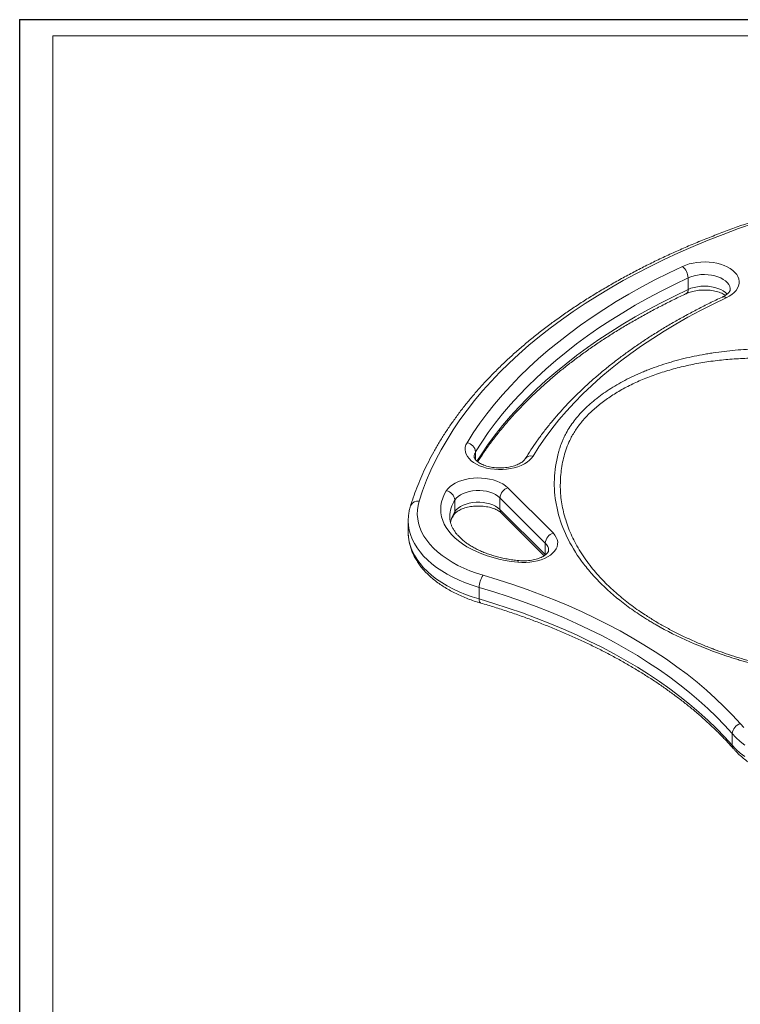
# Model space of a CAD drawing. Header units: millimetres. Extents: x 0 to 415, y 0 to 292.
# Tile 4 of 14: x 3 to 83, y 184 to 292. Entities that reach past the tile are written whole.
import ezdxf

# ---------------------------------------------------------------- set-up
doc = ezdxf.new("R2010")
doc.units = ezdxf.units.MM
doc.layers.add('FORMAT', color=179, linetype='Continuous')
doc.layers.add('SLD-0', color=179, linetype='Continuous')

msp = doc.modelspace()

# ---------------------------------------------------------------- linework, layer by layer
at = {"layer": 'FORMAT'}
for q in [(415.28, 292.25), (2.96, 5.45)]:
    msp.add_line((2.96, 292.25), q, dxfattribs=at)
at = {"layer": 'SLD-0', "color": 179, "linetype": 'Continuous', "lineweight": 18}
for p, q in [((6.62, 6.22), (6.62, 290.48)), ((6.62, 290.48), (413.04, 290.48)), ((84.08, 269.78), (82.35, 269.18)), ((80.65, 268.55), (78.97, 267.89)), ((82.35, 269.18), (80.65, 268.55)), ((78.97, 267.89), (77.33, 267.21)), ((75.72, 266.5), (74.14, 265.77)), ((77.33, 267.21), (75.72, 266.5)), ((74.14, 265.77), (72.59, 265.01)), ((76.51, 265.16), (76.9, 265.29)), ((76.9, 265.29), (77.32, 265.38)), ((77.32, 265.38), (77.75, 265.45)), ((77.75, 265.45), (78.19, 265.49)), ((78.19, 265.49), (78.64, 265.5)), ((78.64, 265.5), (79.09, 265.48)), ((79.09, 265.48), (79.53, 265.43)), ((79.53, 265.43), (79.95, 265.36)), ((79.95, 265.36), (80.36, 265.25)), ((80.36, 265.25), (80.75, 265.11)), ((71.08, 264.24), (69.6, 263.44)), ((72.59, 265.01), (71.08, 264.24)), ((73.11, 263.52), (74.61, 264.28)), ((74.61, 264.28), (76.14, 265.01)), ((76.14, 265.01), (76.51, 265.16)), ((80.75, 265.11), (81.1, 264.96)), ((81.1, 264.96), (81.42, 264.77)), ((81.42, 264.77), (81.7, 264.57)), ((81.7, 264.57), (81.94, 264.35)), ((81.94, 264.35), (82.14, 264.12)), ((69.6, 263.44), (68.16, 262.62)), ((71.65, 262.74), (73.11, 263.52)), ((76.77, 263.74), (75.26, 263.02)), ((76.77, 262.46), (76.77, 263.74)), ((82.14, 264.12), (82.28, 263.88)), ((82.28, 263.88), (82.38, 263.62)), ((82.41, 263.11), (82.35, 262.85)), ((82.38, 263.62), (82.42, 263.36)), ((82.42, 263.36), (82.41, 263.11)), ((68.16, 262.62), (66.76, 261.77)), ((70.22, 261.94), (71.65, 262.74)), ((73.78, 262.27), (72.34, 261.51)), ((75.26, 263.02), (73.78, 262.27)), ((81.87, 262.13), (81.61, 261.91)), ((82.08, 262.36), (81.87, 262.13)), ((82.24, 262.6), (82.08, 262.36)), ((82.35, 262.85), (82.24, 262.6)), ((65.4, 260.91), (64.08, 260.03)), ((66.76, 261.77), (65.4, 260.91)), ((67.48, 260.27), (68.83, 261.12)), ((68.83, 261.12), (70.22, 261.94)), ((72.34, 261.51), (70.93, 260.72)), ((80.99, 261.55), (79.55, 260.85)), ((81.32, 261.72), (80.99, 261.55)), ((81.61, 261.91), (81.32, 261.72)), ((64.08, 260.03), (62.79, 259.12)), ((66.17, 259.41), (67.48, 260.27)), ((69.56, 259.9), (68.23, 259.07)), ((70.93, 260.72), (69.56, 259.9)), ((78.14, 260.14), (76.76, 259.4)), ((79.55, 260.85), (78.14, 260.14)), ((62.79, 259.12), (61.55, 258.2)), ((64.9, 258.53), (66.17, 259.41)), ((68.23, 259.07), (66.93, 258.22)), ((76.76, 259.4), (75.42, 258.64)), ((61.55, 258.2), (60.35, 257.26)), ((62.48, 256.7), (63.67, 257.62)), ((63.67, 257.62), (64.9, 258.53)), ((66.93, 258.22), (65.68, 257.35)), ((74.12, 257.86), (72.86, 257.06)), ((75.42, 258.64), (74.12, 257.86)), ((60.35, 257.26), (59.2, 256.3)), ((61.33, 255.77), (62.48, 256.7)), ((65.68, 257.35), (64.46, 256.46)), ((72.86, 257.06), (71.63, 256.24)), ((59.2, 256.3), (58.08, 255.32)), ((60.23, 254.81), (61.33, 255.77)), ((63.29, 255.55), (62.16, 254.62)), ((64.46, 256.46), (63.29, 255.55)), ((71.63, 256.24), (70.45, 255.4)), ((58.08, 255.32), (57.01, 254.33)), ((59.17, 253.84), (60.23, 254.81)), ((62.16, 254.62), (61.07, 253.68)), ((69.31, 254.55), (68.2, 253.67)), ((70.45, 255.4), (69.31, 254.55)), ((55.99, 253.32), (55.01, 252.3)), ((57.01, 254.33), (55.99, 253.32)), ((58.15, 252.85), (59.17, 253.84)), ((61.07, 253.68), (60.02, 252.72)), ((68.2, 253.67), (67.15, 252.78)), ((55.01, 252.3), (54.08, 251.26)), ((57.19, 251.84), (58.15, 252.85)), ((60.02, 252.72), (59.02, 251.74)), ((67.15, 252.78), (66.13, 251.87)), ((54.08, 251.26), (53.2, 250.21)), ((56.26, 250.83), (57.19, 251.84)), ((59.02, 251.74), (58.07, 250.75)), ((66.13, 251.87), (65.16, 250.94)), ((53.2, 250.21), (52.36, 249.15)), ((55.39, 249.79), (56.26, 250.83)), ((58.07, 250.75), (57.16, 249.75)), ((64.23, 250), (63.35, 249.04)), ((65.16, 250.94), (64.23, 250)), ((52.36, 249.15), (51.58, 248.07)), ((54.56, 248.75), (55.39, 249.79)), ((57.16, 249.75), (56.29, 248.73)), ((63.35, 249.04), (62.51, 248.07)), ((51.58, 248.07), (50.84, 246.98)), ((53.78, 247.69), (54.56, 248.75)), ((56.29, 248.73), (55.47, 247.7)), ((62.51, 248.07), (61.73, 247.09)), ((50.84, 246.98), (50.15, 245.88)), ((53.05, 246.62), (53.78, 247.69)), ((55.47, 247.7), (54.71, 246.66)), ((61.73, 247.09), (60.98, 246.1)), ((50.15, 245.88), (49.51, 244.77)), ((52.37, 245.55), (53.05, 246.62)), ((54.71, 246.66), (53.98, 245.6)), ((60.98, 246.1), (60.29, 245.09)), ((49.51, 244.77), (48.92, 243.66)), ((52.15, 244.78), (52.17, 245.04)), ((52.18, 244.52), (52.15, 244.78)), ((52.17, 245.04), (52.24, 245.3)), ((52.24, 245.3), (52.37, 245.55)), ((53.98, 245.6), (53.31, 244.54)), ((60.29, 245.09), (59.65, 244.07)), ((48.92, 243.66), (48.38, 242.53)), ((52.27, 244.27), (52.18, 244.52)), ((52.4, 244.02), (52.27, 244.27)), ((52.58, 243.79), (52.4, 244.02)), ((52.81, 243.56), (52.58, 243.79)), ((53.08, 243.36), (52.81, 243.56)), ((59.26, 243.61), (58.99, 243.4)), ((59.48, 243.84), (59.26, 243.61)), ((59.65, 244.07), (59.48, 243.84)), ((48.38, 242.53), (47.9, 241.4)), ((53.4, 243.17), (53.08, 243.36)), ((53.74, 243.01), (53.4, 243.17)), ((54.12, 242.87), (53.74, 243.01)), ((54.52, 242.75), (54.12, 242.87)), ((54.95, 242.67), (54.52, 242.75)), ((55.39, 242.61), (54.95, 242.67)), ((55.83, 242.59), (55.39, 242.61)), ((56.28, 242.59), (55.83, 242.59)), ((56.72, 242.62), (56.28, 242.59)), ((57.16, 242.69), (56.72, 242.62)), ((57.58, 242.78), (57.16, 242.69)), ((57.98, 242.9), (57.58, 242.78)), ((58.35, 243.04), (57.98, 242.9)), ((58.69, 243.21), (58.35, 243.04)), ((58.99, 243.4), (58.69, 243.21)), ((47.9, 241.4), (47.46, 240.25)), ((51.41, 241.25), (51.79, 241.39)), ((51.79, 241.39), (52.19, 241.5)), ((52.19, 241.5), (52.62, 241.58)), ((52.62, 241.58), (53.06, 241.64)), ((53.06, 241.64), (53.51, 241.66)), ((53.51, 241.66), (53.95, 241.65)), ((53.95, 241.65), (54.4, 241.61)), ((54.4, 241.61), (54.83, 241.54)), ((54.83, 241.54), (55.25, 241.44)), ((55.25, 241.44), (55.64, 241.32)), ((55.64, 241.32), (56, 241.17)), ((47.46, 240.25), (47.08, 239.11)), ((49.85, 239.84), (50.07, 240.23)), ((50.07, 240.23), (50.25, 240.47)), ((50.25, 240.47), (50.48, 240.7)), ((50.48, 240.7), (50.75, 240.9)), ((50.75, 240.9), (51.06, 241.09)), ((51.06, 241.09), (51.41, 241.25)), ((52.98, 240.23), (52.61, 240.16)), ((53.37, 240.26), (52.98, 240.23)), ((53.76, 240.27), (53.37, 240.26)), ((54.15, 240.24), (53.76, 240.27)), ((54.52, 240.18), (54.15, 240.24)), ((56, 241.17), (56.33, 240.99)), ((56.33, 240.99), (56.62, 240.79)), ((56.62, 240.79), (56.87, 240.58)), ((56.87, 240.58), (61.87, 235.58)), ((49.55, 239.03), (49.68, 239.44)), ((49.68, 239.44), (49.85, 239.84)), ((51.17, 239.43), (51.01, 239.22)), ((51.01, 237.94), (51.01, 239.22)), ((51.38, 239.62), (51.17, 239.43)), ((51.63, 239.79), (51.38, 239.62)), ((51.93, 239.94), (51.63, 239.79)), ((52.25, 240.06), (51.93, 239.94)), ((52.61, 240.16), (52.25, 240.06)), ((54.88, 240.09), (54.52, 240.18)), ((55.22, 239.97), (54.88, 240.09)), ((55.52, 239.82), (55.22, 239.97)), ((55.78, 239.66), (55.52, 239.82)), ((56, 239.47), (55.78, 239.66)), ((61, 234.47), (56, 239.47)), ((56, 238.19), (56, 239.47)), ((46.88, 238.13), (46.87, 237.64)), ((46.95, 238.62), (46.88, 238.13)), ((47.08, 239.11), (46.95, 238.62)), ((49.45, 238.2), (49.48, 238.62)), ((49.48, 237.79), (49.45, 238.2)), ((49.48, 238.62), (49.55, 239.03)), ((51.01, 237.94), (51.17, 238.14)), ((51.17, 238.14), (51.38, 238.33)), ((51.38, 238.33), (51.63, 238.51)), ((51.63, 238.51), (51.93, 238.66)), ((51.93, 238.66), (52.25, 238.78)), ((52.25, 238.78), (52.61, 238.88)), ((52.61, 238.88), (52.98, 238.94)), ((52.98, 238.94), (53.37, 238.98)), ((53.37, 238.98), (53.76, 238.98)), ((53.76, 238.98), (54.15, 238.95)), ((54.15, 238.95), (54.52, 238.89)), ((54.52, 238.89), (54.88, 238.8)), ((54.88, 238.8), (55.22, 238.69)), ((55.22, 238.69), (55.52, 238.54)), ((55.52, 238.54), (55.78, 238.37)), ((55.78, 238.37), (56, 238.19)), ((56, 238.19), (61, 233.19)), ((46.87, 237.64), (46.91, 237.15)), ((46.91, 237.15), (47, 236.67)), ((49.55, 237.37), (49.48, 237.79)), ((49.68, 236.97), (49.55, 237.37)), ((49.85, 236.56), (49.68, 236.97)), ((56.16, 237.77), (60.86, 233.06)), ((45.87, 236.93), (45.87, 235.65)), ((47, 236.67), (47.15, 236.18)), ((47.15, 236.18), (47.35, 235.71)), ((50.07, 236.17), (49.85, 236.56)), ((50.34, 235.78), (50.07, 236.17)), ((45.87, 235.67), (45.87, 235.65)), ((47.35, 235.71), (47.6, 235.24)), ((47.6, 235.24), (47.91, 234.78)), ((50.66, 235.41), (50.34, 235.78)), ((51.01, 235.05), (50.66, 235.41)), ((51.42, 234.71), (51.01, 235.05)), ((61.87, 235.58), (62.07, 235.34)), ((62.07, 235.34), (62.22, 235.1)), ((62.22, 235.1), (62.32, 234.85)), ((62.32, 234.85), (62.37, 234.59)), ((47.91, 234.78), (48.26, 234.33)), ((48.26, 234.33), (48.66, 233.9)), ((48.66, 233.9), (49.11, 233.49)), ((51.86, 234.38), (51.42, 234.71)), ((52.34, 234.07), (51.86, 234.38)), ((52.86, 233.79), (52.34, 234.07)), ((53.41, 233.52), (52.86, 233.79)), ((61, 233.19), (61, 234.47)), ((62.19, 233.82), (62.03, 233.58)), ((62.3, 234.07), (62.19, 233.82)), ((62.36, 234.33), (62.3, 234.07)), ((62.37, 234.59), (62.36, 234.33)), ((49.11, 233.49), (49.61, 233.09)), ((49.61, 233.09), (50.15, 232.71)), ((50.15, 232.71), (50.73, 232.35)), ((53.99, 233.28), (53.41, 233.52)), ((54.6, 233.06), (53.99, 233.28)), ((55.23, 232.86), (54.6, 233.06)), ((55.89, 232.69), (55.23, 232.86)), ((56.56, 232.55), (55.89, 232.69)), ((60.55, 232.63), (60.15, 232.51)), ((60.92, 232.78), (60.55, 232.63)), ((61.26, 232.95), (60.92, 232.78)), ((61.56, 233.14), (61.26, 232.95)), ((61.81, 233.35), (61.56, 233.14)), ((62.03, 233.58), (61.81, 233.35)), ((50.73, 232.35), (51.34, 232.01)), ((51.34, 232.01), (52, 231.7)), ((52, 231.7), (52.68, 231.41)), ((57.25, 232.44), (56.56, 232.55)), ((57.96, 232.35), (57.25, 232.44)), ((58.4, 232.32), (57.96, 232.35)), ((58.85, 232.32), (58.4, 232.32)), ((59.3, 232.36), (58.85, 232.32)), ((59.73, 232.42), (59.3, 232.36)), ((60.15, 232.51), (59.73, 232.42)), ((52.68, 231.41), (53.4, 231.15)), ((53.4, 231.15), (54.15, 230.91)), ((54.15, 230.91), (55.79, 230.41)), ((55.31, 229.09), (53.69, 229.58)), ((53.69, 228.3), (53.69, 229.58)), ((55.79, 230.41), (57.41, 229.89)), ((57.41, 229.89), (59, 229.34)), ((53.69, 228.3), (55.31, 227.81)), ((56.9, 228.57), (55.31, 229.09)), ((58.47, 228.03), (56.9, 228.57)), ((59, 229.34), (60.56, 228.76)), ((60.56, 228.76), (62.09, 228.15)), ((55.31, 227.81), (56.9, 227.29)), ((56.9, 227.29), (58.47, 226.75)), ((60.01, 227.46), (58.47, 228.03)), ((61.52, 226.87), (60.01, 227.46)), ((62.09, 228.15), (63.59, 227.53)), ((63.59, 227.53), (65.07, 226.87)), ((58.47, 226.75), (60.01, 226.18)), ((60.01, 226.18), (61.52, 225.58)), ((63, 226.25), (61.52, 226.87)), ((64.44, 225.6), (63, 226.25)), ((65.07, 226.87), (66.5, 226.19)), ((66.5, 226.19), (67.91, 225.49)), ((61.52, 225.58), (63, 224.96)), ((65.86, 224.94), (64.44, 225.6)), ((67.91, 225.49), (69.27, 224.77)), ((63, 224.96), (64.44, 224.32)), ((64.44, 224.32), (65.86, 223.65)), ((67.24, 224.25), (65.86, 224.94)), ((68.59, 223.53), (67.24, 224.25)), ((69.27, 224.77), (70.6, 224.02)), ((70.6, 224.02), (71.9, 223.25)), ((65.86, 223.65), (67.24, 222.96)), ((67.24, 222.96), (68.59, 222.25)), ((69.9, 222.8), (68.59, 223.53)), ((71.9, 223.25), (73.15, 222.46)), ((68.59, 222.25), (69.9, 221.51)), ((71.17, 222.04), (69.9, 222.8)), ((72.4, 221.26), (71.17, 222.04)), ((73.15, 222.46), (74.37, 221.65)), ((69.9, 221.51), (71.17, 220.76)), ((71.17, 220.76), (72.4, 219.98)), ((73.6, 220.47), (72.4, 221.26)), ((74.37, 221.65), (75.54, 220.82)), ((75.54, 220.82), (76.67, 219.98)), ((72.4, 219.98), (73.6, 219.18)), ((74.76, 219.65), (73.6, 220.47)), ((75.87, 218.81), (74.76, 219.65)), ((76.67, 219.98), (77.76, 219.11)), ((73.6, 219.18), (74.76, 218.37)), ((76.94, 217.96), (75.87, 218.81)), ((77.76, 219.11), (78.81, 218.22)), ((74.76, 218.37), (75.87, 217.53)), ((75.87, 217.53), (76.94, 216.68)), ((77.97, 217.09), (76.94, 217.96)), ((78.81, 218.22), (79.81, 217.32)), ((76.94, 216.68), (77.97, 215.81)), ((78.96, 216.2), (77.97, 217.09)), ((79.81, 217.32), (80.76, 216.4)), ((80.76, 216.4), (81.67, 215.47)), ((77.97, 215.81), (78.96, 214.92)), ((79.9, 215.3), (78.96, 216.2)), ((80.8, 214.38), (79.9, 215.3)), ((81.67, 215.47), (82.54, 214.52)), ((78.96, 214.92), (79.9, 214.01)), ((81.64, 213.44), (80.8, 214.38)), ((82.54, 214.52), (82.94, 214.09)), ((79.9, 214.01), (80.8, 213.09)), ((80.8, 213.09), (81.64, 212.16)), ((82.06, 213), (81.64, 213.44)), ((81.64, 212.16), (81.64, 213.44)), ((81.64, 212.16), (82.06, 211.72)), ((82.52, 212.58), (82.06, 213)), ((83.03, 212.17), (82.52, 212.58)), ((82.06, 211.72), (82.52, 211.29)), ((82.52, 211.29), (83.03, 210.89))]:
    msp.add_line(p, q, dxfattribs=at)
at = {"layer": 'SLD-0', "color": 8, "linetype": 'Continuous', "lineweight": 18}
for p, q in [((77.09, 263.87), (76.77, 263.74)), ((77.44, 263.98), (77.09, 263.87)), ((77.81, 264.05), (77.44, 263.98)), ((78.19, 264.1), (77.81, 264.05)), ((78.58, 264.11), (78.19, 264.1)), ((78.97, 264.09), (78.58, 264.11)), ((79.35, 264.05), (78.97, 264.09)), ((79.71, 263.97), (79.35, 264.05)), ((80.06, 263.87), (79.71, 263.97)), ((80.38, 263.74), (80.06, 263.87)), ((80.66, 263.58), (80.38, 263.74)), ((80.91, 263.41), (80.66, 263.58)), ((81.11, 263.21), (80.91, 263.41)), ((81.26, 263.01), (81.11, 263.21)), ((75.26, 261.74), (76.77, 262.46)), ((76.77, 262.46), (77.09, 262.59)), ((77.09, 262.59), (77.44, 262.69)), ((77.44, 262.69), (77.81, 262.77)), ((77.81, 262.77), (78.19, 262.81)), ((78.19, 262.81), (78.58, 262.83)), ((78.58, 262.83), (78.97, 262.81)), ((78.97, 262.81), (79.35, 262.76)), ((79.35, 262.76), (79.71, 262.69)), ((79.71, 262.69), (80.06, 262.58)), ((80.06, 262.58), (80.38, 262.45)), ((80.38, 262.45), (80.66, 262.3)), ((80.66, 262.3), (80.91, 262.12)), ((80.91, 262.12), (81.09, 261.95)), ((81.37, 262.79), (81.26, 263.01)), ((81.42, 262.57), (81.37, 262.79)), ((81.42, 262.46), (81.42, 262.57)), ((72.34, 260.22), (73.78, 260.99)), ((73.78, 260.99), (75.26, 261.74)), ((70.93, 259.43), (72.34, 260.22)), ((69.56, 258.62), (70.93, 259.43)), ((66.93, 256.94), (68.23, 257.79)), ((68.23, 257.79), (69.56, 258.62)), ((65.68, 256.06), (66.93, 256.94)), ((64.46, 255.17), (65.68, 256.06)), ((63.29, 254.27), (64.46, 255.17)), ((61.07, 252.4), (62.16, 253.34)), ((62.16, 253.34), (63.29, 254.27)), ((60.02, 251.44), (61.07, 252.4)), ((59.02, 250.46), (60.02, 251.44)), ((58.07, 249.47), (59.02, 250.46)), ((57.16, 248.47), (58.07, 249.47)), ((56.29, 247.45), (57.16, 248.47)), ((55.47, 246.42), (56.29, 247.45)), ((54.71, 245.37), (55.47, 246.42)), ((53.98, 244.32), (54.71, 245.37)), ((53.31, 243.66), (53.31, 244.54)), ((53.46, 243.5), (53.98, 244.32)), ((45.87, 236.89), (45.87, 236.93)), ((45.9, 236.39), (45.87, 236.89)), ((45.98, 235.89), (45.9, 236.39)), ((46.12, 235.4), (45.98, 235.89)), ((45.87, 235.65), (45.87, 235.61)), ((45.87, 235.61), (45.9, 235.11)), ((45.9, 235.11), (45.98, 234.61)), ((46.31, 234.9), (46.12, 235.4)), ((46.55, 234.42), (46.31, 234.9)), ((45.98, 234.61), (46.12, 234.11)), ((46.12, 234.11), (46.31, 233.62)), ((46.84, 233.95), (46.55, 234.42)), ((47.18, 233.49), (46.84, 233.95)), ((46.31, 233.62), (46.55, 233.14)), ((46.55, 233.14), (46.84, 232.67)), ((46.84, 232.67), (47.18, 232.2)), ((47.57, 233.04), (47.18, 233.49)), ((48, 232.6), (47.57, 233.04)), ((47.18, 232.2), (47.57, 231.75)), ((47.57, 231.75), (48, 231.32)), ((48.48, 232.18), (48, 232.6)), ((49, 231.78), (48.48, 232.18)), ((49.57, 231.4), (49, 231.78)), ((57.99, 232.45), (57.96, 232.35)), ((58.02, 232.51), (57.99, 232.45)), ((58.05, 232.53), (58.02, 232.51)), ((58.06, 232.53), (58.05, 232.53)), ((48, 231.32), (48.48, 230.9)), ((48.48, 230.9), (49, 230.5)), ((49, 230.5), (49.57, 230.11)), ((50.17, 231.04), (49.57, 231.4)), ((50.81, 230.7), (50.17, 231.04)), ((51.49, 230.38), (50.81, 230.7)), ((49.57, 230.11), (50.17, 229.75)), ((50.17, 229.75), (50.81, 229.41)), ((50.81, 229.41), (51.49, 229.1)), ((52.19, 230.09), (51.49, 230.38)), ((52.93, 229.82), (52.19, 230.09)), ((53.69, 229.58), (52.93, 229.82)), ((51.49, 229.1), (52.19, 228.8)), ((52.19, 228.8), (52.93, 228.54)), ((52.93, 228.54), (53.69, 228.3)), ((53.7, 228.15), (53.69, 228.3)), ((53.73, 228.02), (53.7, 228.15)), ((53.77, 227.93), (53.73, 228.02)), ((53.83, 227.87), (53.77, 227.93)), ((53.86, 227.85), (53.83, 227.87))]:
    msp.add_line(p, q, dxfattribs=at)
at = {"layer": 'SLD-0', "color": 179, "linetype": 'Continuous', "lineweight": 18}
for centre, radius, start, end in [((75.07, 263.69), 1.7, 1.8634, 50.9173), ((52.18, 244.43), 1.13, 5.6846, 80.5966), ((49.88, 239.11), 1.14, 5.6172, 79.9971), ((57.27, 239.37), 1.27, 108.3694, 175.4659), ((62.27, 234.37), 1.27, 108.3694, 175.4659), ((55.96, 229.55), 2.27, 143.1817, 179.2975), ((82.87, 213.34), 1.23, 105.6762, 175.0967)]:
    msp.add_arc(centre, radius, start, end, dxfattribs=at)
at = {"layer": 'SLD-0', "color": 8, "linetype": 'Continuous', "lineweight": 18}
for centre, radius, start, end in [((76.31, 262.39), 0.468, 303.3905, 8.2077), ((80.7, 261.23), 0.425, 47.4949, 108.513), ((54.19, 243.98), 1.04, 147.7009, 179.3899), ((59.43, 243.32), 0.787, 74.0592, 143.9662), ((53.86, 237.35), 3.4, 146.6066, 179.4745), ((46.93, 238.25), 0.872, 79.9697, 157.1082), ((56.57, 238.16), 0.57, 177.6859, 223.9101), ((54.02, 235.99), 3.58, 147.0816, 167.9684), ((50.39, 237.93), 0.62, 328.2474, 0.7463), ((60.24, 233.63), 1.13, 2.0497, 47.8018), ((82.24, 212.15), 0.594, 178.5477, 220.2801)]:
    msp.add_arc(centre, radius, start, end, dxfattribs=at)
at = {"layer": 'SLD-0', "color": 179, "linetype": 'Continuous', "lineweight": 18}
for points, knots in [([(89.16, 271.59), (88.86, 271.5), (88, 271.26), (86.59, 270.83), (84.93, 270.31), (83.3, 269.76), (81.69, 269.19), (80.11, 268.6), (78.55, 267.98), (77.01, 267.35), (75.51, 266.69), (74.02, 266.01), (72.57, 265.31), (71.15, 264.59), (69.76, 263.85), (68.39, 263.09), (67.06, 262.31), (65.76, 261.52), (64.5, 260.7), (63.26, 259.87), (62.07, 259.02), (60.9, 258.15), (59.78, 257.27), (58.69, 256.37), (57.63, 255.46), (56.62, 254.53), (55.64, 253.58), (54.71, 252.63), (53.81, 251.65), (52.95, 250.67), (52.14, 249.68), (51.36, 248.67), (50.63, 247.65), (49.94, 246.63), (49.29, 245.59), (48.68, 244.54), (48.12, 243.49), (47.6, 242.43), (47.13, 241.36), (46.7, 240.29), (46.37, 239.36), (46.19, 238.79), (46.12, 238.59)], [0, 0, 0, 0, 0.013485, 0.039084, 0.064685, 0.090287, 0.115892, 0.141499, 0.167109, 0.19272, 0.218334, 0.24395, 0.269568, 0.295188, 0.320809, 0.346433, 0.372058, 0.397684, 0.423311, 0.448938, 0.474565, 0.500192, 0.525817, 0.55144, 0.57706, 0.602676, 0.628286, 0.653891, 0.679488, 0.705075, 0.730653, 0.756219, 0.781771, 0.807308, 0.832828, 0.858331, 0.883814, 0.909277, 0.934719, 0.96014, 0.985538, 1, 1, 1, 1]), ([(53.54, 243.44), (53.75, 243.77), (54.17, 244.42), (54.85, 245.38), (55.57, 246.34), (56.34, 247.28), (57.14, 248.22), (57.99, 249.14), (58.87, 250.06), (59.79, 250.96), (60.75, 251.84), (61.75, 252.72), (62.78, 253.58), (63.86, 254.42), (64.97, 255.25), (66.11, 256.06), (67.29, 256.86), (68.5, 257.64), (69.75, 258.41), (71.03, 259.15), (72.34, 259.88), (73.68, 260.59), (75.03, 261.27), (76, 261.74), (76.51, 261.98), (76.57, 262)], [0, 0, 0, 0, 0.045281, 0.090734, 0.136155, 0.181547, 0.226914, 0.272258, 0.317583, 0.362892, 0.408187, 0.45347, 0.498745, 0.544013, 0.589276, 0.634535, 0.679792, 0.725048, 0.770304, 0.815561, 0.860819, 0.906078, 0.951341, 0.994223, 1, 1, 1, 1]), ([(76.57, 262), (76.61, 262.02), (76.74, 262.08), (76.98, 262.17), (77.29, 262.26), (77.62, 262.33), (77.96, 262.38), (78.32, 262.4), (78.69, 262.41), (79.05, 262.39), (79.4, 262.35), (79.74, 262.28), (80.06, 262.2), (80.35, 262.1), (80.61, 261.99), (80.8, 261.89), (80.88, 261.83), (80.9, 261.82)], [0, 0, 0, 0, 0.036951, 0.107993, 0.179658, 0.251971, 0.324804, 0.398008, 0.471423, 0.544886, 0.618188, 0.691161, 0.763644, 0.835495, 0.906593, 0.97688, 1, 1, 1, 1]), ([(81.42, 262.46), (81.42, 262.45), (81.42, 262.42), (81.41, 262.37), (81.37, 262.28), (81.31, 262.18), (81.21, 262.06), (81.06, 261.93), (80.88, 261.8), (80.71, 261.7), (80.59, 261.65), (80.57, 261.63)], [0, 0, 0, 0, 0.058924, 0.208812, 0.33911, 0.45998, 0.588195, 0.711543, 0.833638, 0.955937, 1, 1, 1, 1]), ([(80.57, 261.63), (80.32, 261.52), (79.63, 261.19), (78.49, 260.64), (77.18, 259.95), (75.89, 259.25), (74.63, 258.53), (73.41, 257.79), (72.22, 257.03), (71.06, 256.25), (69.94, 255.46), (68.85, 254.65), (67.8, 253.82), (66.79, 252.98), (65.81, 252.12), (64.87, 251.25), (63.97, 250.36), (63.11, 249.46), (62.29, 248.54), (61.51, 247.62), (60.77, 246.68), (60.07, 245.73), (59.41, 244.76), (59, 244.11), (58.79, 243.78)], [0, 0, 0, 0, 0.024461, 0.07089, 0.117325, 0.163763, 0.210205, 0.25665, 0.303098, 0.349546, 0.395994, 0.442441, 0.488885, 0.535323, 0.581755, 0.628177, 0.674587, 0.720982, 0.767359, 0.813715, 0.860046, 0.906348, 0.952617, 1, 1, 1, 1]), ([(124.23, 238.41), (124.68, 237.49), (125.05, 236.56), (125.45, 235.16), (125.56, 234.69), (125.67, 234.11), (125.7, 233.99), (125.73, 233.75), (125.75, 233.63), (125.8, 233.28), (125.81, 233.04), (125.83, 232.68), (125.83, 232.56), (125.82, 232.32), (125.82, 232.2), (125.8, 231.84), (125.77, 231.6), (125.66, 230.89), (125.54, 230.42), (125.22, 229.5), (125.02, 229.04), (124.65, 228.35), (124.52, 228.13), (124.23, 227.68), (124.08, 227.45), (123.59, 226.8), (123.22, 226.37), (122.41, 225.55), (121.97, 225.15), (121.26, 224.57), (121.01, 224.38), (120.62, 224.1), (120.49, 224), (120.22, 223.82), (120.08, 223.73), (119.4, 223.28), (118.82, 222.95), (117.6, 222.31), (116.96, 222.01), (115.97, 221.59), (115.63, 221.46), (115.11, 221.26), (114.93, 221.2), (114.58, 221.07), (114.4, 221.01), (113.5, 220.71), (112.76, 220.5), (111.26, 220.12), (110.49, 219.95), (108.93, 219.66), (108.13, 219.54), (107.11, 219.43), (106.9, 219.4), (106.5, 219.36), (105.88, 219.3), (105.27, 219.25), (103.23, 219.11), (101.59, 219.05), (98.31, 219.06), (96.66, 219.12), (94.6, 219.28), (94.19, 219.32), (93.38, 219.4), (92.97, 219.44), (91.76, 219.58), (90.96, 219.69), (88.59, 220.06), (87.03, 220.36), (84.75, 220.91), (84, 221.11), (83.07, 221.37), (82.88, 221.42), (82.51, 221.53), (81.96, 221.7), (81.42, 221.87), (79.63, 222.47), (78.27, 222.99), (75.66, 224.14), (74.42, 224.76), (73.1, 225.52), (72.96, 225.6), (72.67, 225.78), (72.52, 225.86), (72.1, 226.12), (71.82, 226.3), (71, 226.84), (70.47, 227.2), (68.97, 228.33), (68.05, 229.11), (66.8, 230.34), (66.41, 230.75), (65.86, 231.39), (65.68, 231.61), (65.33, 232.05), (65.16, 232.26), (64.36, 233.36), (63.82, 234.26), (62.94, 236.08), (62.61, 237.01), (62.32, 238.19), (62.27, 238.43), (62.18, 238.9), (62.14, 239.14), (62.04, 239.86), (62.01, 240.33), (61.98, 241.76), (62.07, 242.7), (62.31, 243.87), (62.39, 244.23), (62.49, 244.58), (62.55, 244.81), (62.59, 244.93), (62.7, 245.28), (62.79, 245.51), (62.94, 245.86), (62.99, 245.98), (63.1, 246.21), (63.16, 246.32), (63.46, 246.9), (63.74, 247.35), (64.39, 248.23), (64.76, 248.66), (65.56, 249.49), (66.01, 249.89), (66.61, 250.38), (66.74, 250.48), (66.99, 250.67), (67.12, 250.77), (67.5, 251.05), (67.77, 251.23), (68.59, 251.77), (69.18, 252.11), (70.4, 252.75), (71.04, 253.05), (71.88, 253.4), (72.05, 253.47), (72.4, 253.61), (72.57, 253.67), (73.1, 253.87), (73.45, 254), (74.53, 254.35), (75.26, 254.57), (76.77, 254.95), (77.55, 255.12), (78.54, 255.3), (78.74, 255.34), (79.14, 255.4), (79.34, 255.44), (79.95, 255.53), (80.35, 255.58), (81.57, 255.73), (82.38, 255.8), (84.03, 255.89), (84.85, 255.91), (85.89, 255.9), (86.1, 255.9), (86.51, 255.89), (86.72, 255.88), (87.14, 255.86), (87.35, 255.85), (87.76, 255.83), (87.97, 255.82), (89.01, 255.76), (89.83, 255.69), (92.29, 255.46), (93.92, 255.24), (95.52, 254.98)], [0, 0, 0, 0, 0.03125, 0.03125, 0.046875, 0.046875, 0.050781, 0.050781, 0.054688, 0.054688, 0.0625, 0.0625, 0.066406, 0.066406, 0.070312, 0.070312, 0.078125, 0.078125, 0.09375, 0.09375, 0.109375, 0.109375, 0.117188, 0.117188, 0.125, 0.125, 0.140625, 0.140625, 0.15625, 0.15625, 0.164063, 0.164063, 0.167969, 0.167969, 0.171875, 0.171875, 0.1875, 0.1875, 0.203125, 0.203125, 0.210938, 0.210938, 0.214844, 0.214844, 0.21875, 0.21875, 0.234375, 0.234375, 0.25, 0.25, 0.265625, 0.265625, 0.269531, 0.269531, 0.273438, 0.28125, 0.28125, 0.3125, 0.3125, 0.34375, 0.34375, 0.351563, 0.351563, 0.359375, 0.359375, 0.375, 0.375, 0.40625, 0.40625, 0.421875, 0.421875, 0.425781, 0.425781, 0.429687, 0.4375, 0.4375, 0.46875, 0.46875, 0.5, 0.5, 0.503906, 0.503906, 0.507812, 0.507812, 0.515625, 0.515625, 0.53125, 0.53125, 0.5625, 0.5625, 0.578125, 0.578125, 0.585937, 0.585937, 0.59375, 0.59375, 0.625, 0.625, 0.65625, 0.65625, 0.664062, 0.664062, 0.671875, 0.671875, 0.6875, 0.6875, 0.71875, 0.71875, 0.726562, 0.730469, 0.730469, 0.734375, 0.734375, 0.742187, 0.742187, 0.746094, 0.746094, 0.75, 0.75, 0.765625, 0.765625, 0.78125, 0.78125, 0.796875, 0.796875, 0.800781, 0.800781, 0.804687, 0.804687, 0.8125, 0.8125, 0.828125, 0.828125, 0.84375, 0.84375, 0.847656, 0.847656, 0.851562, 0.851562, 0.859375, 0.859375, 0.875, 0.875, 0.890625, 0.890625, 0.894531, 0.894531, 0.898437, 0.898437, 0.90625, 0.90625, 0.921875, 0.921875, 0.9375, 0.9375, 0.941406, 0.941406, 0.945312, 0.945312, 0.949219, 0.949219, 0.953125, 0.953125, 0.96875, 0.96875, 1, 1, 1, 1]), ([(58.79, 243.78), (58.78, 243.76), (58.75, 243.71), (58.67, 243.61), (58.53, 243.48), (58.35, 243.35), (58.14, 243.23), (57.89, 243.11), (57.61, 243.01), (57.3, 242.92), (56.97, 242.85), (56.62, 242.8), (56.26, 242.77), (55.9, 242.76), (55.54, 242.78), (55.18, 242.82), (54.84, 242.89), (54.52, 242.97), (54.23, 243.07), (53.97, 243.18), (53.74, 243.3), (53.55, 243.43), (53.4, 243.56), (53.29, 243.68), (53.21, 243.78), (53.17, 243.88), (53.15, 243.94), (53.15, 243.98), (53.15, 243.99)], [0, 0, 0, 0, 0.01986, 0.059986, 0.098781, 0.137058, 0.175359, 0.213921, 0.252869, 0.292217, 0.331923, 0.371918, 0.41212, 0.452441, 0.492793, 0.53306, 0.57315, 0.612975, 0.652455, 0.691524, 0.730147, 0.76835, 0.806261, 0.844169, 0.88249, 0.922195, 0.965204, 1, 1, 1, 1]), ([(46.12, 238.59), (46.1, 238.49), (46.02, 238.24), (45.93, 237.81), (45.88, 237.35), (45.87, 237.06), (45.87, 236.93)], [0, 0, 0, 0, 0.171533, 0.47047, 0.767765, 1, 1, 1, 1]), ([(50.92, 237.6), (50.93, 237.62), (50.96, 237.67), (51.05, 237.76), (51.19, 237.89), (51.37, 238.01), (51.58, 238.14), (51.83, 238.25), (52.11, 238.35), (52.42, 238.43), (52.74, 238.5), (53.09, 238.54), (53.44, 238.56), (53.8, 238.56), (54.16, 238.54), (54.5, 238.49), (54.83, 238.42), (55.14, 238.34), (55.42, 238.24), (55.66, 238.12), (55.87, 238), (56.04, 237.88), (56.12, 237.8), (56.16, 237.77)], [0, 0, 0, 0, 0.024799, 0.074479, 0.122685, 0.170382, 0.218167, 0.266336, 0.31502, 0.364222, 0.413876, 0.463886, 0.514143, 0.564528, 0.614924, 0.665173, 0.71516, 0.764771, 0.813906, 0.862487, 0.910489, 0.957981, 1, 1, 1, 1]), ([(58.06, 232.53), (57.95, 232.54), (57.62, 232.58), (57.1, 232.65), (56.48, 232.77), (55.88, 232.9), (55.31, 233.06), (54.75, 233.24), (54.22, 233.44), (53.72, 233.66), (53.25, 233.89), (52.81, 234.14), (52.4, 234.4), (52.03, 234.67), (51.7, 234.96), (51.41, 235.25), (51.15, 235.54), (50.94, 235.84), (50.76, 236.15), (50.62, 236.45), (50.52, 236.76), (50.46, 237.07), (50.46, 237.28), (50.45, 237.38)], [0, 0, 0, 0, 0.025352, 0.073949, 0.122502, 0.170992, 0.219404, 0.267728, 0.315955, 0.364077, 0.412092, 0.460005, 0.50783, 0.555599, 0.603355, 0.651159, 0.699118, 0.747391, 0.796196, 0.84582, 0.896608, 0.94889, 1, 1, 1, 1]), ([(50.54, 236.74), (50.54, 236.75), (50.56, 236.87), (50.65, 237.1), (50.78, 237.37), (50.88, 237.54), (50.92, 237.6)], [0, 0, 0, 0, 0.040495, 0.4242, 0.795909, 1, 1, 1, 1]), ([(45.87, 235.67), (45.87, 235.63), (45.86, 235.42), (45.9, 235.04), (45.97, 234.55), (46.1, 234.06), (46.26, 233.58), (46.47, 233.11), (46.73, 232.64), (47.02, 232.18), (47.36, 231.74), (47.75, 231.3), (48.17, 230.88), (48.63, 230.48), (49.13, 230.09), (49.67, 229.72), (50.23, 229.37), (50.83, 229.04), (51.46, 228.74), (52.12, 228.45), (52.8, 228.19), (53.39, 227.99), (53.75, 227.89), (53.87, 227.85)], [0, 0, 0, 0, 0.0133373, 0.0618006, 0.1102604, 0.1588399, 0.2076613, 0.2568223, 0.3063886, 0.3563893, 0.4068176, 0.4576364, 0.5087869, 0.5601995, 0.6118032, 0.6635332, 0.715335, 0.7671656, 0.8189859, 0.8707775, 0.9225292, 0.9742354, 1, 1, 1, 1]), ([(61.37, 233.67), (61.37, 233.67), (61.37, 233.65), (61.36, 233.6), (61.33, 233.52), (61.27, 233.42), (61.18, 233.31), (61.04, 233.18), (60.87, 233.06), (60.65, 232.94), (60.41, 232.82), (60.13, 232.72), (59.83, 232.64), (59.5, 232.57), (59.16, 232.53), (58.8, 232.5), (58.45, 232.5), (58.2, 232.52), (58.07, 232.53), (58.06, 232.53)], [0, 0, 0, 0, 0.011315, 0.095171, 0.162415, 0.224449, 0.290278, 0.353197, 0.415332, 0.477547, 0.540238, 0.603594, 0.667627, 0.732258, 0.797365, 0.862803, 0.928422, 0.990567, 1, 1, 1, 1]), ([(53.87, 227.85), (54.13, 227.77), (54.89, 227.55), (56.14, 227.16), (57.61, 226.67), (59.05, 226.16), (60.46, 225.63), (61.85, 225.08), (63.22, 224.5), (64.55, 223.91), (65.86, 223.3), (67.14, 222.67), (68.39, 222.02), (69.61, 221.35), (70.79, 220.66), (71.95, 219.95), (73.07, 219.23), (74.15, 218.49), (75.2, 217.74), (76.22, 216.97), (77.2, 216.18), (78.14, 215.39), (79.04, 214.57), (79.91, 213.75), (80.74, 212.91), (81.36, 212.25), (81.7, 211.86), (81.79, 211.76)], [0, 0, 0, 0, 0.022035, 0.0639521, 0.1058652, 0.1477736, 0.1896771, 0.2315756, 0.2734692, 0.3153578, 0.3572416, 0.3991208, 0.4409955, 0.4828662, 0.5247334, 0.5665976, 0.6084597, 0.6503207, 0.6921814, 0.7340429, 0.7759069, 0.817775, 0.8596495, 0.9015326, 0.9434271, 0.985336, 1, 1, 1, 1]), ([(72.18, 226.46), (72.51, 226.24), (73.19, 225.79), (74.3, 225.17), (75.45, 224.56), (76.65, 223.98), (77.9, 223.43), (78.84, 223.04), (79.36, 222.84), (79.45, 222.81)], [0, 0, 0, 0, 0.157881, 0.318853, 0.479826, 0.642303, 0.80478, 0.96923, 1, 1, 1, 1]), ([(117.01, 222.33), (116.89, 222.27), (116.52, 222.09), (115.86, 221.81), (115.06, 221.49), (114.22, 221.19), (113.36, 220.91), (112.47, 220.65), (111.56, 220.41), (110.64, 220.19), (109.7, 220), (108.74, 219.84), (107.78, 219.69), (106.8, 219.58), (105.73, 219.47), (104.56, 219.38), (103.29, 219.31), (102.02, 219.26), (100.74, 219.23), (99.46, 219.23), (98.17, 219.26), (96.88, 219.31), (95.59, 219.39), (94.29, 219.49), (93, 219.62), (91.73, 219.78), (90.48, 219.95), (89.24, 220.16), (88.01, 220.38), (86.8, 220.64), (85.6, 220.91), (84.42, 221.21), (83.25, 221.54), (82.11, 221.88), (80.98, 222.25), (80.09, 222.57), (79.58, 222.76), (79.43, 222.82)], [0, 0, 0, 0, 0.0119663, 0.0365613, 0.061266, 0.0860622, 0.1109298, 0.135847, 0.1607917, 0.1857387, 0.2106636, 0.2355477, 0.260375, 0.2851537, 0.3099961, 0.341807, 0.3735835, 0.4053781, 0.4372206, 0.4691542, 0.5012221, 0.5334667, 0.5659298, 0.5986453, 0.6313712, 0.6637106, 0.695939, 0.7280957, 0.7602203, 0.7923524, 0.8245214, 0.8567641, 0.8891201, 0.9215704, 0.9539436, 0.9861258, 1, 1, 1, 1]), ([(81.79, 211.76), (81.86, 211.68), (82.06, 211.46), (82.42, 211.1), (82.88, 210.7), (83.38, 210.31), (83.92, 209.94), (84.49, 209.59), (85.09, 209.27), (85.72, 208.96), (86.38, 208.68), (87.06, 208.42), (87.76, 208.18), (88.49, 207.97), (89.23, 207.79), (89.99, 207.63), (90.76, 207.49), (91.54, 207.39), (92.34, 207.3), (93.13, 207.25), (93.93, 207.22), (94.74, 207.22), (95.54, 207.24), (96.24, 207.29), (96.67, 207.33), (96.84, 207.35)], [0, 0, 0, 0, 0.024321, 0.069145, 0.114102, 0.159224, 0.204454, 0.249745, 0.295059, 0.340364, 0.385643, 0.430886, 0.47609, 0.521253, 0.566377, 0.611463, 0.656518, 0.701544, 0.746549, 0.791538, 0.836516, 0.88149, 0.926466, 0.971448, 1, 1, 1, 1])]:
    msp.add_open_spline(points, degree=3, knots=knots, dxfattribs=at)
at = {"layer": 'SLD-0', "color": 8, "linetype": 'Continuous', "lineweight": 18}
msp.add_open_spline([(95.25, 253.79), (94.65, 253.9), (93.44, 254.11), (91.69, 254.35), (90.01, 254.54), (88.4, 254.69), (86.7, 254.82), (84.91, 254.89), (83.03, 254.87), (81.15, 254.76), (79.31, 254.55), (77.51, 254.25), (75.78, 253.87), (74.1, 253.4), (72.5, 252.84), (70.99, 252.21), (69.59, 251.51), (68.29, 250.73), (67.12, 249.89), (66.08, 249), (65.17, 248.05), (64.4, 247.06), (63.82, 246.09), (63.41, 245.16), (63.12, 244.28), (62.91, 243.39), (62.76, 242.48), (62.67, 241.57), (62.65, 240.64), (62.7, 239.72), (62.82, 238.8), (63, 237.9), (63.25, 237.01), (63.56, 236.13), (63.93, 235.24), (64.37, 234.37), (64.88, 233.49), (65.46, 232.63), (66.07, 231.82), (66.7, 231.07), (67.51, 230.18), (68.59, 229.14), (69.99, 227.98), (71.18, 227.08), (71.96, 226.6), (72.18, 226.46)], degree=3, knots=[0, 0, 0, 0, 0.02506, 0.05012, 0.071719, 0.093317, 0.114997, 0.139834, 0.164978, 0.190122, 0.215579, 0.240308, 0.265343, 0.290377, 0.315729, 0.34043, 0.365443, 0.390456, 0.415792, 0.44054, 0.465604, 0.490668, 0.516059, 0.536653, 0.557254, 0.578144, 0.599035, 0.620243, 0.64145, 0.662896, 0.684342, 0.705024, 0.725707, 0.746582, 0.767458, 0.788586, 0.809715, 0.831043, 0.852372, 0.870734, 0.889096, 0.921689, 0.954281, 0.987156, 1, 1, 1, 1], dxfattribs=at)

doc.saveas('drawing.dxf')
